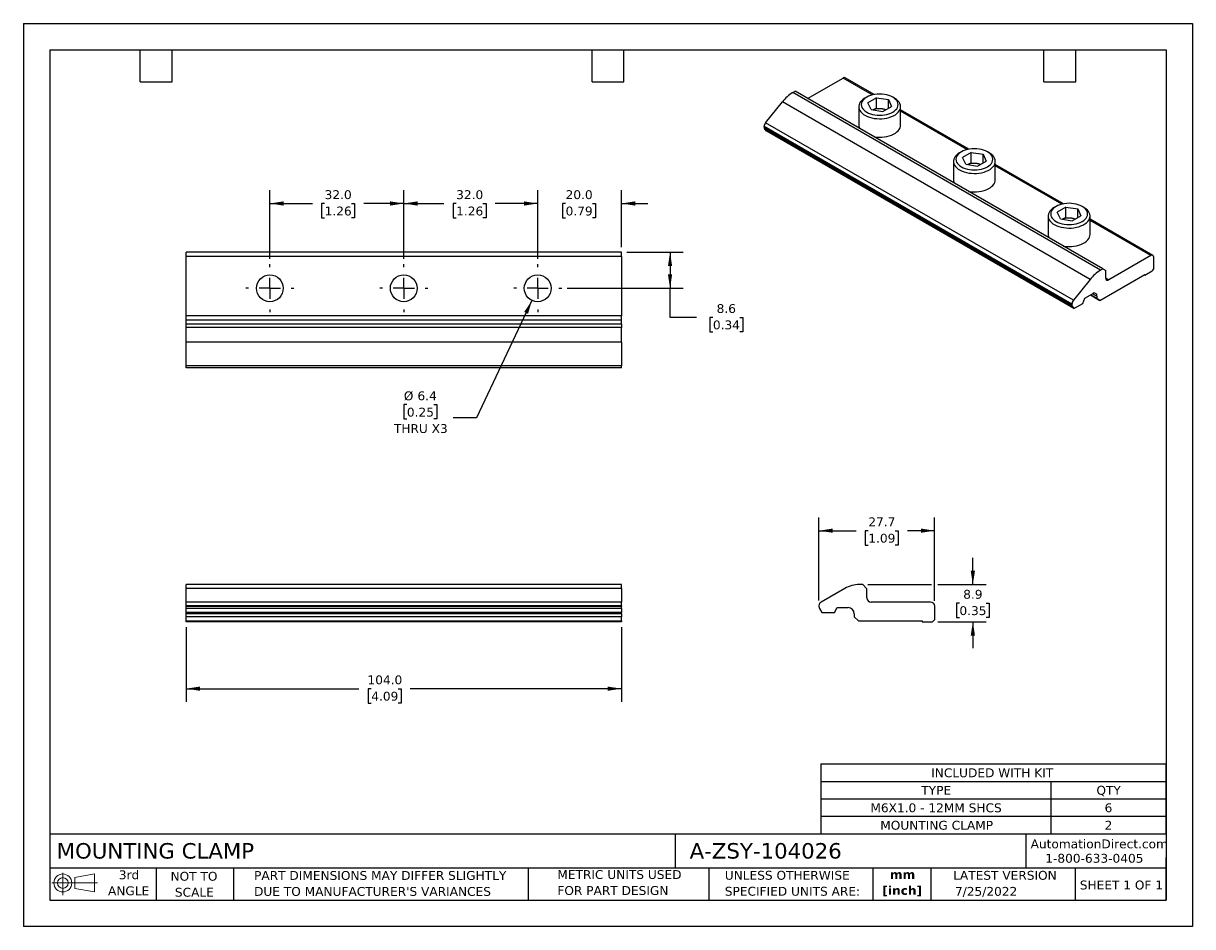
# Model space of a CAD drawing. Header units: millimetres. Extents: x 0 to 279, y 0 to 216.
import ezdxf

# ---------------------------------------------------------------- set-up
doc = ezdxf.new("R2010")
doc.units = ezdxf.units.MM
doc.linetypes.add('SLD-Center', pattern=[19.05, 15.24, -1.27, 1.27, -1.27])
doc.linetypes.add('SLD-Solid', pattern=[0])
doc.layers.add('CENTER', color=40, linetype='SLD-Center')
doc.layers.add('SLD-DEFPOINTS', color=7, linetype='Continuous')
doc.layers.add('DIMENSIONS', color=140, linetype='SLD-Solid', lineweight=25)
doc.layers.add('TEXT', color=140, linetype='SLD-Solid', lineweight=25)
doc.styles.add('SLDTEXTSTYLE0', font='VERDANA.TTF')
doc.styles.add('SLDTEXTSTYLE1', font='VERDANAB.TTF')
doc.dimstyles.new('SLDDIMSTYLE0', dxfattribs={"dimtxt": 2.158008, "dimasz": 3.302, "dimexe": 0, "dimexo": 0.0625, "dimgap": 0.539502, "dimtad": 0, "dimtih": 1, "dimtoh": 1, "dimrnd": 1e-09, "dimzin": 4, "dimdsep": 46, "dimtxsty": 'SLDTEXTSTYLE0', "dimsah": 1, "dimcen": 0.09, "dimadec": 0, "dimazin": 1, "dimtfac": 1, "dimtofl": 0, "dimtmove": 0, "dimatfit": 3, "dimfxl": 0, "dimfrac": 2, "dimtolj": 1, "dimtzin": 12, "dimarcsym": 0})
doc.dimstyles.new('SLDDIMSTYLE1', dxfattribs={"dimtxt": 2.158008, "dimasz": 3.302, "dimexe": 0, "dimexo": 0.0625, "dimgap": 0.539502, "dimtad": 0, "dimtih": 1, "dimtoh": 1, "dimrnd": 1e-09, "dimzin": 12, "dimdsep": 46, "dimtxsty": 'SLDTEXTSTYLE0', "dimsah": 1, "dimcen": 0.09, "dimadec": 0, "dimazin": 3, "dimtfac": 1, "dimtofl": 0, "dimtmove": 0, "dimatfit": 3, "dimfxl": 0, "dimfrac": 2, "dimtolj": 1, "dimtzin": 12, "dimarcsym": 0})
doc.dimstyles.new('SLDDIMSTYLE2', dxfattribs={"dimtxt": 2.158008, "dimasz": 3.302, "dimexe": 0, "dimexo": 0.0625, "dimgap": 0.539502, "dimtad": 0, "dimtih": 1, "dimtoh": 1, "dimrnd": 1e-09, "dimzin": 12, "dimdsep": 46, "dimtxsty": 'SLDTEXTSTYLE0', "dimsah": 1, "dimcen": 0.09, "dimadec": 0, "dimazin": 3, "dimtfac": 1, "dimtmove": 0, "dimatfit": 0, "dimfxl": 0, "dimfrac": 2, "dimtolj": 1, "dimtzin": 12, "dimarcsym": 0})
doc.dimstyles.new('SLDDIMSTYLE3', dxfattribs={"dimtxt": 2.158008, "dimasz": 3.302, "dimexe": 0, "dimexo": 0.0625, "dimgap": 0.539502, "dimtad": 0, "dimtih": 1, "dimtoh": 1, "dimrnd": 1e-09, "dimzin": 4, "dimdsep": 46, "dimtxsty": 'SLDTEXTSTYLE0', "dimsah": 1, "dimcen": 0.09, "dimadec": 0, "dimazin": 1, "dimtfac": 1, "dimtmove": 0, "dimatfit": 0, "dimfxl": 0, "dimfrac": 2, "dimtolj": 1, "dimtzin": 12, "dimarcsym": 0})
doc.dimstyles.new('SLDDIMSTYLE4', dxfattribs={"dimtxt": 2.158008, "dimasz": 3.302, "dimexe": 0, "dimexo": 0.0625, "dimgap": 0.539502, "dimtad": 0, "dimtih": 1, "dimtoh": 1, "dimrnd": 1e-09, "dimzin": 12, "dimdsep": 46, "dimtxsty": 'SLDTEXTSTYLE0', "dimsah": 1, "dimcen": 0, "dimadec": 0, "dimazin": 3, "dimtfac": 1, "dimtofl": 0, "dimtmove": 0, "dimatfit": 3, "dimfxl": 0, "dimfrac": 2, "dimtolj": 1, "dimtzin": 12, "dimarcsym": 0})

# ---------------------------------------------------------------- blocks, each defined once
blk = doc.blocks.new('Block11')
at = {"color": 7, "linetype": 'SLD-Solid', "lineweight": 18}
for p, q in [((0, 2.88), (10.87, 2.88)), ((2.59, 5.31), (2.59, 0)), ((5.48, 4.17), (10.18, 5.03)), ((5.48, 1.6), (5.48, 4.17)), ((10.18, 5.03), (10.18, 0.73)), ((5.48, 1.6), (10.18, 0.73))]:
    blk.add_line(p, q, dxfattribs=at)
for radius in [2.15, 1.29]:
    blk.add_circle((2.59, 2.88), radius, dxfattribs=at)
blk = doc.blocks.new('Block12')
at = {"layer": 'SLD-DEFPOINTS'}
blk.add_blockref('Block11', (0, 0), dxfattribs=at)
blk = doc.blocks.new('SW_NOTE_0')
at = {"layer": 'TEXT', "color": 0, "char_height": 2.117, "attachment_point": 2, "style": 'SLDTEXTSTYLE1'}
for s, insert in [('mm', (2.84, 2.69)), ('[inch]', (2.76, -1.13))]:
    blk.add_mtext(s, dxfattribs=dict(at, insert=insert))
blk = doc.blocks.new('SW_NOTE_0_1')
at = {"layer": 'TEXT', "color": 0, "char_height": 2.1167, "attachment_point": 1, "style": 'SLDTEXTSTYLE0'}
for s, insert in [('UNLESS OTHERWISE ', (0, 2.69)), ('SPECIFIED UNITS ARE:', (0, -1.13))]:
    blk.add_mtext(s, dxfattribs=dict(at, insert=insert))
blk = doc.blocks.new('SW_NOTE_0_2')
at = {"layer": 'TEXT', "color": 0, "char_height": 2.1167, "attachment_point": 1, "style": 'SLDTEXTSTYLE0'}
for s, insert in [('PART DIMENSIONS MAY DIFFER SLIGHTLY ', (0, 2.69)), ("DUE TO MANUFACTURER'S VARIANCES", (0, -1.13))]:
    blk.add_mtext(s, dxfattribs=dict(at, insert=insert))
blk = doc.blocks.new('SW_NOTE_0_3')
at = {"layer": 'TEXT', "color": 0, "char_height": 2.117, "attachment_point": 2, "style": 'SLDTEXTSTYLE0'}
for s, insert in [('NOT TO', (5.26, 2.69)), ('SCALE', (5.35, -1.13))]:
    blk.add_mtext(s, dxfattribs=dict(at, insert=insert))
blk = doc.blocks.new('SW_NOTE_0_4')
at = {"layer": 'TEXT', "color": 0, "char_height": 2.117, "attachment_point": 2, "style": 'SLDTEXTSTYLE0'}
for s, insert in [('3rd', (2.32, 2.69)), ('ANGLE', (2.22, -1.13))]:
    blk.add_mtext(s, dxfattribs=dict(at, insert=insert))
blk = doc.blocks.new('SW_NOTE_0_5')
at = {"layer": 'TEXT', "color": 0, "char_height": 2.1167, "attachment_point": 1, "style": 'SLDTEXTSTYLE0'}
for s, insert in [('METRIC UNITS USED ', (0, 2.69)), ('FOR PART DESIGN', (0, -1.13))]:
    blk.add_mtext(s, dxfattribs=dict(at, insert=insert))
blk = doc.blocks.new('SW_TABLEANNOTATION_0')
at = {"layer": 'TEXT', "color": 0}
for p, q in [((0, 0), (0, -4.18)), ((0, 0), (54.9, 0)), ((54.9, 0), (82.43, 0)), ((82.43, 0), (82.43, -4.18)), ((0, -4.18), (0, -8.36)), ((0, -4.18), (54.9, -4.18)), ((54.9, -4.18), (54.9, -8.36)), ((54.9, -4.18), (82.43, -4.18)), ((82.43, -4.18), (82.43, -8.36)), ((0, -8.36), (0, -12.53)), ((0, -8.36), (54.9, -8.36)), ((54.9, -8.36), (54.9, -12.53)), ((54.9, -8.36), (82.43, -8.36)), ((82.43, -8.36), (82.43, -12.53)), ((0, -12.53), (0, -16.71)), ((0, -12.53), (54.9, -12.53)), ((54.9, -12.53), (54.9, -16.71)), ((54.9, -12.53), (82.43, -12.53)), ((82.43, -12.53), (82.43, -16.71)), ((0, -16.71), (54.9, -16.71)), ((54.9, -16.71), (82.43, -16.71))]:
    blk.add_line(p, q, dxfattribs=at)
at = {"layer": 'TEXT', "color": 0, "attachment_point": 1, "style": 'SLDTEXTSTYLE0'}
for s, insert, char_height in [('INCLUDED WITH KIT', (26.33, -1.07), 2.1167), ('TYPE', (23.97, -5.25), 2.117), ('QTY', (65.82, -5.25), 2.117), ('M6X1.0 - 12MM SHCS', (11.81, -9.43), 2.1167), ('6', (67.77, -9.43), 2.12), ('MOUNTING CLAMP', (14.17, -13.61), 2.1167), ('2', (67.77, -13.61), 2.12)]:
    blk.add_mtext(s, dxfattribs=dict(at, insert=insert, char_height=char_height))
blk = doc.blocks.new('_D')
at = {"layer": 'DIMENSIONS'}
for p, q in [((38.9, 71.61), (38.9, 53.7)), ((142.9, 71.61), (142.9, 53.7)), ((38.9, 56.88), (80.2, 56.88)), ((83.13, 56.88), (82.4, 56.88)), ((82.4, 56.88), (82.4, 53.45)), ((89.54, 56.88), (90.27, 56.88)), ((90.27, 56.88), (90.27, 53.45)), ((142.9, 56.88), (92.46, 56.88)), ((82.4, 53.45), (83.13, 53.45)), ((90.27, 53.45), (89.54, 53.45))]:
    blk.add_line(p, q, dxfattribs=at)
for points in [[(38.9, 56.88), (42.2, 56.37), (42.2, 57.38)], [(142.9, 56.88), (139.6, 57.38), (139.6, 56.37)]]:
    blk.add_solid(points, dxfattribs=at)
at = {"layer": 'DIMENSIONS', "char_height": 2.117, "attachment_point": 1, "style": 'SLDTEXTSTYLE0'}
for s, insert in [('104.0', (82.23, 60.05)), ('4.09', (83.13, 56.14))]:
    blk.add_mtext(s, dxfattribs=dict(at, insert=insert))
blk = doc.blocks.new('_D_1')
at = {"layer": 'DIMENSIONS'}
for p, q in [((190.11, 77.97), (190.11, 97.82)), ((217.76, 77.85), (217.76, 97.82)), ((190.11, 94.64), (198.98, 94.64)), ((201.91, 94.64), (201.18, 94.64)), ((201.18, 94.64), (201.18, 91.21)), ((208.32, 94.64), (209.04, 94.64)), ((209.04, 94.64), (209.04, 91.21)), ((217.76, 94.64), (211.24, 94.64)), ((201.18, 91.21), (201.91, 91.21)), ((209.04, 91.21), (208.32, 91.21))]:
    blk.add_line(p, q, dxfattribs=at)
for points in [[(190.11, 94.64), (193.42, 94.14), (193.42, 95.15)], [(217.76, 94.64), (214.46, 95.15), (214.46, 94.14)]]:
    blk.add_solid(points, dxfattribs=at)
at = {"layer": 'DIMENSIONS', "char_height": 2.117, "attachment_point": 1, "style": 'SLDTEXTSTYLE0'}
for s, insert in [('27.7', (201.91, 97.82)), ('1.09', (201.91, 93.9))]:
    blk.add_mtext(s, dxfattribs=dict(at, insert=insert))
blk = doc.blocks.new('_D_2')
at = {"layer": 'DIMENSIONS'}
for p, q in [((226.89, 81.78), (226.89, 88.13)), ((201.83, 81.78), (217, 81.78)), ((218.53, 81.78), (230.07, 81.78)), ((223.68, 77.33), (222.96, 77.33)), ((222.96, 77.33), (222.96, 73.9)), ((230.1, 77.33), (230.82, 77.33)), ((230.82, 77.33), (230.82, 73.9)), ((218.53, 72.88), (230.07, 72.88)), ((222.96, 73.9), (223.68, 73.9)), ((226.89, 72.88), (226.89, 66.53)), ((230.82, 73.9), (230.1, 73.9))]:
    blk.add_line(p, q, dxfattribs=at)
for points in [[(226.89, 81.78), (227.4, 85.08), (226.38, 85.08)], [(226.89, 72.88), (226.38, 69.57), (227.4, 69.57)]]:
    blk.add_solid(points, dxfattribs=at)
at = {"layer": 'DIMENSIONS', "char_height": 2.117, "attachment_point": 1, "style": 'SLDTEXTSTYLE0'}
for s, insert in [('8.9', (224.58, 80.5)), ('0.35', (223.68, 76.59))]:
    blk.add_mtext(s, dxfattribs=dict(at, insert=insert))
blk = doc.blocks.new('_D_3')
at = {"layer": 'DIMENSIONS'}
for p, q in [((58.9, 159.59), (58.9, 176.03)), ((90.9, 159.59), (90.9, 176.03)), ((58.9, 172.85), (69.07, 172.85)), ((71.99, 172.85), (71.27, 172.85)), ((71.27, 172.85), (71.27, 169.42)), ((78.4, 172.85), (79.13, 172.85)), ((79.13, 172.85), (79.13, 169.42)), ((90.9, 172.85), (81.33, 172.85)), ((71.27, 169.42), (71.99, 169.42)), ((79.13, 169.42), (78.4, 169.42))]:
    blk.add_line(p, q, dxfattribs=at)
for points in [[(58.9, 172.85), (62.2, 172.34), (62.2, 173.36)], [(90.9, 172.85), (87.6, 173.36), (87.6, 172.34)]]:
    blk.add_solid(points, dxfattribs=at)
at = {"layer": 'DIMENSIONS', "char_height": 2.117, "attachment_point": 1, "style": 'SLDTEXTSTYLE0'}
for s, insert in [('32.0', (71.99, 176.02)), ('1.26', (71.99, 172.11))]:
    blk.add_mtext(s, dxfattribs=dict(at, insert=insert))
blk = doc.blocks.new('_D_4')
at = {"layer": 'DIMENSIONS'}
for p, q in [((90.9, 159.59), (90.9, 176.03)), ((122.9, 159.59), (122.9, 176.03)), ((90.9, 172.85), (100.5, 172.85)), ((103.42, 172.85), (102.69, 172.85)), ((102.69, 172.85), (102.69, 169.42)), ((109.83, 172.85), (110.56, 172.85)), ((110.56, 172.85), (110.56, 169.42)), ((122.9, 172.85), (112.76, 172.85)), ((102.69, 169.42), (103.42, 169.42)), ((110.56, 169.42), (109.83, 169.42))]:
    blk.add_line(p, q, dxfattribs=at)
for points in [[(90.9, 172.85), (94.2, 172.34), (94.2, 173.36)], [(122.9, 172.85), (119.6, 173.36), (119.6, 172.34)]]:
    blk.add_solid(points, dxfattribs=at)
at = {"layer": 'DIMENSIONS', "char_height": 2.117, "attachment_point": 1, "style": 'SLDTEXTSTYLE0'}
for s, insert in [('32.0', (103.42, 176.02)), ('1.26', (103.42, 172.11))]:
    blk.add_mtext(s, dxfattribs=dict(at, insert=insert))
blk = doc.blocks.new('_D_5')
at = {"layer": 'DIMENSIONS'}
for p, q in [((122.9, 159.59), (122.9, 176.03)), ((142.9, 162.45), (142.9, 176.03)), ((122.9, 172.85), (116.55, 172.85)), ((129.57, 172.85), (128.84, 172.85)), ((128.84, 172.85), (128.84, 169.42)), ((135.98, 172.85), (136.71, 172.85)), ((136.71, 172.85), (136.71, 169.42)), ((142.9, 172.85), (149.25, 172.85)), ((128.84, 169.42), (129.57, 169.42)), ((136.71, 169.42), (135.98, 169.42))]:
    blk.add_line(p, q, dxfattribs=at)
for points in [[(122.9, 172.85), (119.6, 173.36), (119.6, 172.34)], [(142.9, 172.85), (146.2, 172.34), (146.2, 173.36)]]:
    blk.add_solid(points, dxfattribs=at)
at = {"layer": 'DIMENSIONS', "char_height": 2.117, "attachment_point": 1, "style": 'SLDTEXTSTYLE0'}
for s, insert in [('20.0', (129.57, 176.02)), ('0.79', (129.57, 172.11))]:
    blk.add_mtext(s, dxfattribs=dict(at, insert=insert))
blk = doc.blocks.new('_D_6')
at = {"layer": 'DIMENSIONS'}
for p, q in [((144.17, 161.18), (157.7, 161.18)), ((154.53, 161.18), (154.53, 152.58)), ((129.91, 152.58), (157.7, 152.58)), ((154.53, 145.63), (154.53, 152.58)), ((160.88, 145.63), (154.53, 145.63)), ((164.77, 145.63), (164.04, 145.63)), ((164.04, 145.63), (164.04, 142.2)), ((171.18, 145.63), (171.9, 145.63)), ((171.9, 145.63), (171.9, 142.2)), ((164.04, 142.2), (164.77, 142.2)), ((171.9, 142.2), (171.18, 142.2))]:
    blk.add_line(p, q, dxfattribs=at)
for points in [[(154.53, 161.18), (154.02, 157.88), (155.03, 157.88)], [(154.53, 152.58), (155.03, 155.88), (154.02, 155.88)]]:
    blk.add_solid(points, dxfattribs=at)
at = {"layer": 'DIMENSIONS', "char_height": 2.117, "attachment_point": 1, "style": 'SLDTEXTSTYLE0'}
for s, insert in [('8.6', (165.66, 148.8)), ('0.34', (164.77, 144.89))]:
    blk.add_mtext(s, dxfattribs=dict(at, insert=insert))
blk = doc.blocks.new('_D_7')
at = {"layer": 'DIMENSIONS'}
for p, q in [((121.54, 149.69), (108.3, 121.63)), ((91.64, 124.77), (90.92, 124.77)), ((90.92, 124.77), (90.92, 121.34)), ((98.05, 124.77), (98.78, 124.77)), ((98.78, 124.77), (98.78, 121.34)), ((90.92, 121.34), (91.64, 121.34)), ((98.78, 121.34), (98.05, 121.34)), ((108.3, 121.63), (102.74, 121.63))]:
    blk.add_line(p, q, dxfattribs=at)
blk.add_solid([(121.54, 149.69), (119.67, 146.92), (120.59, 146.48)], dxfattribs=at)
at = {"layer": 'DIMENSIONS', "char_height": 2.117, "attachment_point": 1, "style": 'SLDTEXTSTYLE0'}
for s, insert in [('%%c', (90.91, 127.94)), ('6.4', (94.17, 127.94)), ('0.25', (91.64, 124.03)), ('THRU X3', (88.54, 120.11))]:
    blk.add_mtext(s, dxfattribs=dict(at, insert=insert))
blk = doc.blocks.new('SW_CENTERMARKSYMBOL_0')
at = {"layer": 'CENTER', "color": 0}
for p, q in [((0, 5.08), (0, 5.74)), ((-5.08, 0), (-5.74, 0)), ((0, 0), (-2.54, 0)), ((0, 0), (0, 2.54)), ((0, 0), (0, -2.54)), ((0, 0), (2.54, 0)), ((5.08, 0), (5.74, 0)), ((0, -5.08), (0, -5.74))]:
    blk.add_line(p, q, dxfattribs=at)
blk = doc.blocks.new('SW_CENTERMARKSYMBOL_1')
at = {"layer": 'CENTER', "color": 0}
for p, q in [((0, 5.08), (0, 5.74)), ((-5.08, 0), (-5.74, 0)), ((0, 0), (-2.54, 0)), ((0, 0), (0, 2.54)), ((0, 0), (0, -2.54)), ((0, 0), (2.54, 0)), ((5.08, 0), (5.74, 0)), ((0, -5.08), (0, -5.74))]:
    blk.add_line(p, q, dxfattribs=at)
blk = doc.blocks.new('SW_CENTERMARKSYMBOL_2')
at = {"layer": 'CENTER', "color": 0}
for p, q in [((0, 5.08), (0, 5.74)), ((-5.08, 0), (-5.74, 0)), ((0, 0), (-2.54, 0)), ((0, 0), (0, 2.54)), ((0, 0), (0, -2.54)), ((0, 0), (2.54, 0)), ((5.08, 0), (5.74, 0)), ((0, -5.08), (0, -5.74))]:
    blk.add_line(p, q, dxfattribs=at)

msp = doc.modelspace()

# ---------------------------------------------------------------- linework, layer by layer
at = {"color": 7, "linetype": 'SLD-Solid'}
for p, q in [((0.002, 215.903), (0.002, 0.003)), ((0.002, 215.903), (279.402, 215.903)), ((279.402, 215.903), (279.402, 0.003)), ((279.402, 0.003), (0.002, 0.003))]:
    msp.add_line(p, q, dxfattribs=at)
for p, q in [((187.375, 197.945), (195.86, 202.843)), ((202.86, 198.802), (195.86, 202.843)), ((203.285, 198.895), (196.36, 202.893)), ((183.853, 199.341), (184.405, 199.66)), ((257.392, 156.888), (183.853, 199.341)), ((257.944, 157.206), (184.405, 199.66)), ((177.369, 192.159), (181.378, 197.147)), ((254.917, 154.693), (181.378, 197.147)), ((199.628, 195.986), (199.628, 191.577)), ((201.516, 198.272), (201.092, 198.027)), ((203.868, 198.113), (201.793, 196.914)), ((202.552, 195.278), (201.793, 196.914)), ((203.868, 195.663), (203.064, 195.199)), ((203.868, 198.113), (206.703, 197.674)), ((203.868, 195.663), (203.868, 198.113)), ((203.868, 195.663), (205.286, 195.444)), ((205.388, 194.839), (207.463, 196.037)), ((206.703, 197.674), (207.463, 196.037)), ((206.703, 195.599), (206.703, 197.674)), ((208.164, 198.027), (207.74, 198.272)), ((209.628, 191.577), (209.628, 195.986)), ((202.552, 195.278), (205.388, 194.839)), ((205.286, 195.444), (206.192, 195.303)), ((225.912, 185.832), (209.628, 195.233)), ((225.487, 185.739), (209.628, 194.895)), ((250.554, 148.795), (177.015, 191.248)), ((177.015, 191.122), (177.015, 191.248)), ((250.554, 148.668), (177.015, 191.122)), ((250.649, 148.315), (177.11, 190.768)), ((177.505, 190.206), (177.11, 190.768)), ((250.908, 149.706), (177.369, 192.159)), ((251.044, 147.753), (177.505, 190.206)), ((224.144, 185.209), (223.719, 184.964)), ((226.496, 185.05), (224.42, 183.852)), ((226.496, 185.05), (229.331, 184.611)), ((226.496, 182.6), (226.496, 185.05)), ((229.331, 184.611), (230.091, 182.975)), ((229.331, 182.536), (229.331, 184.611)), ((230.791, 184.964), (230.367, 185.209)), ((222.255, 182.923), (222.255, 178.514)), ((225.18, 182.215), (224.42, 183.852)), ((225.18, 182.215), (228.015, 181.777)), ((226.496, 182.6), (225.691, 182.136)), ((226.496, 182.6), (227.913, 182.381)), ((227.913, 182.381), (228.819, 182.241)), ((228.015, 181.777), (230.091, 182.975)), ((232.255, 178.514), (232.255, 182.923)), ((248.54, 172.77), (232.255, 182.17)), ((248.115, 172.677), (232.255, 181.832)), ((246.771, 172.147), (246.347, 171.902)), ((249.123, 171.988), (247.047, 170.789)), ((247.807, 169.153), (247.047, 170.789)), ((249.123, 171.988), (251.958, 171.549)), ((249.123, 169.538), (249.123, 171.988)), ((251.958, 171.549), (252.718, 169.912)), ((251.958, 169.474), (251.958, 171.549)), ((253.419, 171.902), (252.994, 172.147)), ((244.883, 169.861), (244.883, 165.452)), ((247.807, 169.153), (250.642, 168.714)), ((249.123, 169.538), (248.319, 169.073)), ((249.123, 169.538), (250.541, 169.319)), ((250.541, 169.319), (251.447, 169.178)), ((250.642, 168.714), (252.718, 169.912)), ((254.883, 165.452), (254.883, 169.861)), ((269.899, 160.439), (254.883, 169.108)), ((269.399, 160.39), (254.883, 168.77)), ((142.902, 161.18), (38.902, 161.18)), ((38.902, 160.18), (38.902, 161.18)), ((142.902, 160.18), (38.902, 160.18)), ((38.902, 145.98), (38.902, 160.18)), ((142.902, 160.18), (142.902, 161.18)), ((142.902, 160.18), (142.902, 145.98)), ((269.399, 160.39), (259.358, 154.593)), ((270.106, 157.369), (270.106, 159.981)), ((257.944, 157.206), (257.392, 156.888)), ((257.944, 157.206), (258.651, 156.798)), ((258.651, 155.002), (258.651, 156.798)), ((267.985, 155.736), (269.752, 156.756)), ((270.106, 157.369), (269.752, 156.756)), ((254.917, 154.693), (250.908, 149.706)), ((257.237, 149.694), (267.985, 155.899)), ((259.358, 154.593), (258.651, 155.001)), ((267.985, 155.736), (267.843, 155.817)), ((267.985, 155.899), (267.985, 155.736)), ((253.656, 150.24), (255.469, 151.287)), ((256.53, 150.103), (254.974, 151.001)), ((254.974, 151.001), (257.237, 149.694)), ((256.53, 150.674), (255.469, 151.287)), ((250.554, 148.795), (250.554, 148.668)), ((250.649, 148.315), (251.044, 147.753)), ((251.044, 147.753), (253.166, 148.977)), ((253.166, 148.977), (253.656, 150.24)), ((256.53, 150.674), (256.53, 150.103)), ((257.237, 149.694), (256.53, 150.103)), ((142.902, 145.98), (38.902, 145.98)), ((38.902, 144.98), (38.902, 145.98)), ((142.902, 144.98), (142.902, 145.98)), ((142.902, 144.98), (38.902, 144.98)), ((38.902, 143.98), (38.902, 144.98)), ((142.902, 143.98), (38.902, 143.98)), ((38.902, 143.2), (38.902, 143.98)), ((142.902, 143.2), (38.902, 143.2)), ((38.902, 139.7), (38.902, 143.2)), ((142.902, 143.98), (142.902, 144.98)), ((142.902, 143.98), (142.902, 143.2)), ((142.902, 139.7), (142.902, 143.2)), ((142.902, 139.7), (38.902, 139.7)), ((38.902, 134.03), (38.902, 139.7)), ((142.902, 139.7), (142.902, 134.03)), ((142.902, 134.03), (38.902, 134.03)), ((38.902, 133.53), (38.902, 134.03)), ((142.902, 133.53), (38.902, 133.53)), ((142.902, 133.53), (142.902, 134.03)), ((142.902, 81.777), (38.902, 81.777)), ((38.902, 80.839), (38.902, 81.777)), ((142.902, 80.839), (142.902, 81.777)), ((200.563, 81.777), (199.783, 81.777)), ((200.563, 81.777), (201.563, 80.777)), ((142.902, 80.839), (38.902, 80.839)), ((38.902, 77.565), (38.902, 80.839)), ((142.902, 80.839), (142.902, 77.565)), ((196.283, 80.839), (190.613, 77.565)), ((201.563, 78.577), (201.563, 80.777)), ((38.902, 76.699), (38.902, 77.565)), ((142.902, 77.565), (38.902, 77.565)), ((142.902, 76.699), (38.902, 76.699)), ((38.902, 76.545), (38.902, 76.699)), ((142.902, 76.545), (38.902, 76.545)), ((38.902, 76.045), (38.902, 76.545)), ((142.902, 76.045), (38.902, 76.045)), ((38.902, 75.077), (38.902, 76.045)), ((142.902, 76.699), (142.902, 77.565)), ((142.902, 76.699), (142.902, 76.545)), ((142.902, 76.045), (142.902, 76.545)), ((142.902, 76.045), (142.902, 75.077)), ((190.113, 76.699), (190.113, 76.545)), ((190.247, 76.045), (190.806, 75.077)), ((193.806, 75.077), (194.499, 76.277)), ((194.499, 76.277), (197.063, 76.277)), ((216.763, 77.577), (202.563, 77.577)), ((217.763, 73.377), (217.763, 76.577)), ((142.902, 75.077), (38.902, 75.077)), ((38.902, 74.777), (38.902, 75.077)), ((142.902, 74.777), (38.902, 74.777)), ((38.902, 74.077), (38.902, 74.777)), ((142.902, 74.077), (38.902, 74.077)), ((38.902, 73.077), (38.902, 74.077)), ((38.902, 73.077), (142.902, 73.077)), ((38.902, 72.877), (38.902, 73.077)), ((142.902, 72.877), (38.902, 72.877)), ((142.902, 74.777), (142.902, 75.077)), ((142.902, 74.777), (142.902, 74.077)), ((142.902, 73.077), (142.902, 74.077)), ((142.902, 73.077), (142.902, 72.877)), ((190.806, 75.077), (193.806, 75.077)), ((198.563, 74.777), (198.563, 74.077)), ((199.563, 73.077), (198.563, 74.077)), ((199.563, 73.077), (214.763, 73.077)), ((214.763, 73.077), (214.763, 72.877)), ((214.763, 72.877), (217.263, 72.877)), ((217.763, 73.377), (217.263, 72.877))]:
    msp.add_line(p, q)
at = {"flags": 128}
for points in [[(201.517, 198.272), (201.137, 198.022), (200.817, 197.746), (200.563, 197.448), (200.378, 197.133), (200.266, 196.807), (200.228, 196.476), (200.266, 196.144), (200.378, 195.818), (200.563, 195.504), (200.817, 195.206), (201.137, 194.93), (201.517, 194.68), (201.949, 194.461), (202.428, 194.276), (202.944, 194.129), (203.489, 194.022), (204.054, 193.957), (204.628, 193.936), (205.202, 193.957), (205.767, 194.022), (206.312, 194.129), (206.828, 194.276), (207.306, 194.461), (207.739, 194.68), (208.119, 194.93), (208.438, 195.206), (208.693, 195.504), (208.878, 195.818), (208.99, 196.144), (209.028, 196.476), (208.99, 196.807), (208.878, 197.133), (208.693, 197.448), (208.438, 197.746), (208.119, 198.022), (207.739, 198.272), (207.306, 198.491), (206.828, 198.676), (206.312, 198.823), (205.767, 198.929), (205.202, 198.994), (204.628, 199.016), (204.054, 198.994), (203.489, 198.929), (202.944, 198.823), (202.428, 198.676), (201.949, 198.491), (201.517, 198.272)], [(201.092, 198.027), (200.685, 197.761), (200.337, 197.467), (200.054, 197.152), (199.84, 196.818), (199.699, 196.473), (199.633, 196.119), (199.643, 195.764), (199.728, 195.412), (199.887, 195.069), (200.118, 194.739), (200.418, 194.429), (200.781, 194.142), (201.203, 193.883), (201.677, 193.656), (202.195, 193.464), (202.75, 193.311), (203.334, 193.198), (203.937, 193.127), (204.551, 193.1), (205.166, 193.116), (205.773, 193.176), (206.362, 193.279), (206.925, 193.422), (207.454, 193.605), (207.939, 193.823), (208.374, 194.074), (208.753, 194.355), (209.069, 194.66), (209.318, 194.985), (209.495, 195.325), (209.599, 195.675), (209.627, 196.03), (209.58, 196.385), (209.458, 196.733), (209.262, 197.07), (208.996, 197.39), (208.664, 197.69), (208.271, 197.963), (208.164, 198.027)], [(203.197, 188.811), (203.334, 188.788), (203.937, 188.718), (204.551, 188.69), (205.166, 188.707), (205.773, 188.767), (206.362, 188.869), (206.925, 189.013), (207.454, 189.195), (207.939, 189.414), (208.374, 189.665), (208.753, 189.945), (209.069, 190.25), (209.318, 190.575), (209.495, 190.916), (209.599, 191.266), (209.628, 191.577)], [(223.72, 184.964), (223.312, 184.698), (222.964, 184.405), (222.681, 184.089), (222.468, 183.756), (222.327, 183.41), (222.261, 183.057), (222.27, 182.701), (222.355, 182.349), (222.515, 182.006), (222.746, 181.677), (223.045, 181.366), (223.409, 181.079), (223.83, 180.82), (224.304, 180.593), (224.822, 180.402), (225.378, 180.248), (225.961, 180.135), (226.565, 180.065), (227.178, 180.037), (227.793, 180.054), (228.4, 180.114), (228.99, 180.216), (229.553, 180.36), (230.081, 180.542), (230.566, 180.761), (231.002, 181.012), (231.38, 181.292), (231.696, 181.597), (231.945, 181.922), (232.122, 182.263), (232.226, 182.613), (232.255, 182.968), (232.207, 183.322), (232.085, 183.67), (231.889, 184.007), (231.623, 184.328), (231.291, 184.627), (230.898, 184.901), (230.791, 184.964)], [(224.144, 185.209), (223.765, 184.96), (223.445, 184.683), (223.19, 184.385), (223.005, 184.071), (222.893, 183.745), (222.855, 183.413), (222.893, 183.082), (223.005, 182.756), (223.19, 182.441), (223.445, 182.143), (223.765, 181.867), (224.144, 181.617), (224.577, 181.398), (225.055, 181.214), (225.571, 181.067), (226.116, 180.96), (226.681, 180.895), (227.255, 180.873), (227.83, 180.895), (228.394, 180.96), (228.939, 181.067), (229.455, 181.214), (229.934, 181.398), (230.367, 181.617), (230.746, 181.867), (231.066, 182.143), (231.32, 182.441), (231.505, 182.756), (231.618, 183.082), (231.655, 183.413), (231.618, 183.745), (231.505, 184.071), (231.32, 184.385), (231.066, 184.683), (230.746, 184.96), (230.367, 185.209), (229.934, 185.428), (229.455, 185.613), (228.939, 185.76), (228.394, 185.867), (227.83, 185.932), (227.255, 185.953), (226.681, 185.932), (226.116, 185.867), (225.571, 185.76), (225.055, 185.613), (224.577, 185.428), (224.144, 185.209)], [(225.825, 175.748), (225.961, 175.726), (226.565, 175.655), (227.178, 175.628), (227.793, 175.644), (228.4, 175.704), (228.99, 175.807), (229.553, 175.95), (230.081, 176.133), (230.566, 176.351), (231.002, 176.603), (231.38, 176.883), (231.696, 177.188), (231.945, 177.513), (232.122, 177.853), (232.226, 178.203), (232.255, 178.514)], [(246.347, 171.902), (245.94, 171.636), (245.592, 171.342), (245.309, 171.027), (245.095, 170.693), (244.954, 170.347), (244.888, 169.994), (244.898, 169.639), (244.983, 169.287), (245.142, 168.944), (245.373, 168.614), (245.673, 168.304), (246.036, 168.017), (246.458, 167.758), (246.931, 167.531), (247.45, 167.339), (248.005, 167.186), (248.589, 167.073), (249.192, 167.002), (249.806, 166.975), (250.421, 166.991), (251.027, 167.051), (251.617, 167.154), (252.18, 167.297), (252.708, 167.48), (253.194, 167.698), (253.629, 167.949), (254.008, 168.23), (254.324, 168.535), (254.572, 168.86), (254.75, 169.2), (254.854, 169.55), (254.882, 169.905), (254.835, 170.26), (254.712, 170.608), (254.517, 170.945), (254.251, 171.265), (253.919, 171.565), (253.525, 171.838), (253.419, 171.902)], [(246.771, 172.147), (246.392, 171.897), (246.072, 171.621), (245.818, 171.323), (245.633, 171.008), (245.52, 170.682), (245.483, 170.351), (245.52, 170.019), (245.633, 169.693), (245.818, 169.379), (246.072, 169.081), (246.392, 168.804), (246.771, 168.555), (247.204, 168.336), (247.683, 168.151), (248.199, 168.004), (248.744, 167.897), (249.308, 167.832), (249.883, 167.811), (250.457, 167.832), (251.022, 167.897), (251.567, 168.004), (252.083, 168.151), (252.561, 168.336), (252.994, 168.555), (253.373, 168.804), (253.693, 169.081), (253.948, 169.379), (254.133, 169.693), (254.245, 170.019), (254.283, 170.351), (254.245, 170.682), (254.133, 171.008), (253.948, 171.323), (253.693, 171.621), (253.373, 171.897), (252.994, 172.147), (252.561, 172.366), (252.083, 172.551), (251.567, 172.697), (251.022, 172.804), (250.457, 172.869), (249.883, 172.891), (249.308, 172.869), (248.744, 172.804), (248.199, 172.697), (247.683, 172.551), (247.204, 172.366), (246.771, 172.147)], [(248.452, 162.686), (248.589, 162.663), (249.192, 162.593), (249.806, 162.565), (250.421, 162.582), (251.027, 162.642), (251.617, 162.744), (252.18, 162.888), (252.708, 163.07), (253.194, 163.289), (253.629, 163.54), (254.008, 163.82), (254.324, 164.125), (254.572, 164.45), (254.75, 164.791), (254.854, 165.141), (254.883, 165.452)]]:
    msp.add_lwpolyline(points, dxfattribs=at)
for centre in [(58.902, 152.58), (90.902, 152.58), (122.902, 152.58)]:
    msp.add_circle(centre, 3.2)
for centre, radius, start, end in [((196.153, 202.434), 0.503, 65.69288, 125.61758), ((188.56, 191.54), 9.112, 121.1059, 142.02127), ((204.625, 191.469), 4.029, 80.55451, 112.39038), ((204.755, 191.877), 3.606, 68.58521, 81.53776), ((178.549, 191.177), 1.535, 140.22793, 177.36071), ((177.629, 191.096), 0.614, 177.64852, 212.3492), ((201.415, 191.59), 1.788, 180.41859, 207.98865), ((227.252, 178.406), 4.029, 80.55451, 112.39038), ((227.383, 178.815), 3.606, 68.58521, 81.53776), ((224.043, 178.527), 1.788, 180.41859, 207.98865), ((249.879, 165.344), 4.029, 80.55451, 112.39038), ((250.01, 165.752), 3.606, 68.58521, 81.53776), ((246.67, 165.465), 1.788, 180.41859, 207.98865), ((269.675, 160.051), 0.437, 350.78596, 129.20329), ((262.099, 149.086), 9.112, 121.1059, 142.02127), ((259.082, 154.932), 0.437, 170.78596, 309.20329), ((255.883, 150.779), 0.655, 350.78596, 129.20329), ((252.088, 148.724), 1.535, 140.22793, 177.36071), ((251.168, 148.643), 0.614, 177.64852, 212.3492), ((199.783, 74.777), 7, 90, 120), ((202.563, 78.577), 1, 180, 270), ((191.113, 76.699), 1, 120, 180), ((191.113, 76.545), 1, 180, 210), ((197.063, 74.777), 1.5, 0, 90), ((216.763, 76.577), 1, 0, 90)]:
    msp.add_arc(centre, radius, start, end)
at = {"layer": 'TEXT'}
for p, q in [((6.35, 209.55), (273.05, 209.55)), ((6.35, 209.55), (6.35, 6.35)), ((27.94, 201.93), (27.94, 209.55)), ((35.56, 201.93), (35.56, 209.55)), ((135.89, 201.93), (135.89, 209.55)), ((143.51, 201.93), (143.51, 209.55)), ((243.84, 201.93), (243.84, 209.55)), ((251.46, 201.93), (251.46, 209.55)), ((273.05, 209.55), (273.05, 6.35)), ((27.94, 201.93), (35.56, 201.93)), ((135.89, 201.93), (143.51, 201.93)), ((243.84, 201.93), (251.46, 201.93)), ((273.05, 22.126), (6.35, 22.126)), ((155.759, 22.126), (155.759, 13.97)), ((239.575, 22.126), (239.575, 13.97)), ((273.05, 6.35), (273.05, 16.51)), ((273.05, 13.97), (6.35, 13.97)), ((31.75, 13.97), (31.75, 6.35)), ((50.212, 13.97), (50.212, 6.35)), ((120.646, 13.97), (120.646, 6.35)), ((163.78, 13.97), (163.78, 6.35)), ((203.024, 13.97), (203.024, 6.35)), ((216.812, 13.97), (216.812, 6.35)), ((251.349, 13.97), (251.349, 6.35)), ((6.35, 6.35), (273.05, 6.35))]:
    msp.add_line(p, q, dxfattribs=at)

# ---------------------------------------------------------------- block references
at = {"layer": 'CENTER'}
for name, p in [('SW_CENTERMARKSYMBOL_2', (58.902, 152.58)), ('SW_CENTERMARKSYMBOL_0', (90.902, 152.58)), ('SW_CENTERMARKSYMBOL_1', (122.902, 152.58))]:
    msp.add_blockref(name, p, dxfattribs=at)
at = {"layer": 'SLD-DEFPOINTS'}
msp.add_blockref('Block12', (6.838, 7.554), dxfattribs=at)
at = {"layer": 'TEXT'}
for name, p in [('SW_TABLEANNOTATION_0', (190.598, 38.899)), ('SW_NOTE_0_4', (22.932, 10.755)), ('SW_NOTE_0_3', (35.51, 10.407)), ('SW_NOTE_0_2', (55.119, 10.604)), ('SW_NOTE_0_5', (127.604, 10.82)), ('SW_NOTE_0_1', (167.608, 10.642)), ('SW_NOTE_0', (207.255, 10.849))]:
    msp.add_blockref(name, p, dxfattribs=at)

# ---------------------------------------------------------------- texts
at = {"layer": 'TEXT', "style": 'SLDTEXTSTYLE0'}
for s, insert, char_height, attachment_point in [('MOUNTING CLAMP', (7.966, 19.973), 3.70417, 1), ('A-ZSY-104026', (159.208, 19.973), 3.70417, 1), ('AutomationDirect.com', (240.695, 20.836), 2.11667, 1), ('1-800-633-0405', (244.192, 17.397), 2.11667, 1), ('LATEST VERSION', (234.552, 13.324), 2.11667, 2), ('7/25/2022', (222.613, 9.486), 2.1167, 1), ('SHEET 1 OF 1', (252.441, 11.011), 2.11667, 1)]:
    msp.add_mtext(s, dxfattribs=dict(at, insert=insert, char_height=char_height, attachment_point=attachment_point))

# ---------------------------------------------------------------- dimensions: what is measured, and where the dimension line sits
at = {"layer": 'DIMENSIONS'}
for base, p1, p2, dimstyle, picture, middle in [((90.902, 172.851), (58.902, 158.32), (90.902, 158.32), 'SLDDIMSTYLE0', '_D_3', (75.198, 172.851)), ((122.902, 172.851), (90.902, 158.32), (122.902, 158.32), 'SLDDIMSTYLE0', '_D_4', (106.626, 172.851)), ((142.902, 172.851), (122.902, 158.32), (142.902, 161.18), 'SLDDIMSTYLE3', '_D_5', (132.776, 172.851)), ((190.113, 94.645), (217.763, 76.577), (190.113, 76.699), 'SLDDIMSTYLE1', '_D_1', (205.113, 94.645)), ((38.902, 56.877), (142.902, 72.877), (38.902, 72.877), 'SLDDIMSTYLE0', '_D', (86.334, 56.877))]:
    dim = msp.add_linear_dim(base=base, p1=p1, p2=p2, dimstyle=dimstyle, dxfattribs=at)
    dim.commit()
    dim.dimension.update_dxf_attribs({"geometry": picture, "text_midpoint": middle, "dimtype": 160})
for base, p1, p2, dimstyle, picture, middle in [((154.525, 152.58), (142.902, 161.18), (128.642, 152.58), 'SLDDIMSTYLE1', '_D_6', (154.525, 145.631)), ((226.891, 81.777), (217.263, 72.877), (200.563, 81.777), 'SLDDIMSTYLE2', '_D_2', (226.891, 77.331))]:
    dim = msp.add_linear_dim(base=base, p1=p1, p2=p2, angle=90, dimstyle=dimstyle, dxfattribs=at)
    dim.commit()
    dim.dimension.update_dxf_attribs({"geometry": picture, "text_midpoint": middle, "dimtype": 160})
dim = msp.add_diameter_dim_2p(p1=(124.268, 155.474), p2=(121.536, 149.686), text='<>\\PTHRU X3', dimstyle='SLDDIMSTYLE4', dxfattribs=at)
dim.commit()
dim.dimension.update_dxf_attribs({"geometry": '_D_7', "text_midpoint": (94.848, 123.052), "dimtype": 163})

doc.saveas('drawing.dxf')
